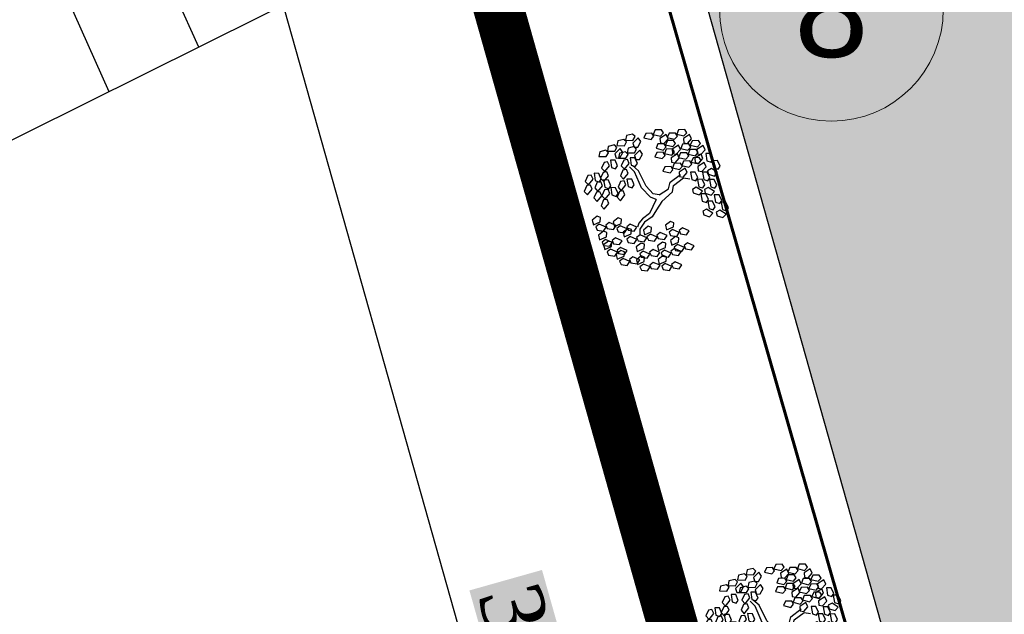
# Model space of a CAD drawing. Header units: metres. Extents: x 703615 to 712205, y 4306166 to 4311183.
# Tile 20 of 256: x 707207 to 707217, y 4306729 to 4306735. Entities that reach past the tile are written whole.
import ezdxf
from ezdxf.enums import TextEntityAlignment as Align

# ---------------------------------------------------------------- set-up
doc = ezdxf.new("R2010")
doc.units = ezdxf.units.M
doc.header["$LTSCALE"] = 0.5
doc.header["$PDMODE"] = 35
doc.header["$PDSIZE"] = 0.3
doc.linetypes.add('JIS_09_08', pattern=[10.75, 8, -0.55, 0.55, -0.55, 0.55, -0.55])
for name, color, linetype in [('(035) Откосы', 7, 'Continuous'), ('zelen', 69, 'Continuous'), ('Номер пп.', 250, 'Continuous')]:
    doc.layers.add(name, color=color, linetype=linetype)
doc.layers.add('Граница УЧАСТКА', color=7, linetype='Continuous', lineweight=140)
doc.layers.add('ПЛАНИРОВКА', color=7, linetype='Continuous', lineweight=5)
doc.layers.add('штрих ПРОЕЗДЫ', color=7, linetype='Continuous', true_color=0x415676)
doc.styles.add('ARIAL', font='arial.ttf', dxfattribs={"height": 1.75})
doc.styles.get("Standard").update_dxf_attribs({"font": 'times.ttf'})
doc.styles.add('Юлия', font='arial.ttf')
doc.linetypes.add('FENCELINE1', pattern='A,6.35,-2.54,[133,ltypeshp.shx,S=2.54,R=0,X=-2.54,Y=0],-2.54,25.4', length=36.83)
doc.dimstyles.new('300', dxfattribs={"dimscale": 0.5, "dimtxt": 1.25, "dimasz": 0.75, "dimexe": 0, "dimexo": 0, "dimgap": 0.5, "dimtad": 1, "dimdec": 1, "dimzin": 0, "dimdsep": 46, "dimtxsty": 'Standard', "dimblk": 'OBLIQUE', "dimcen": 0, "dimclrd": 256, "dimclre": 256, "dimclrt": 256, "dimadec": 1, "dimazin": 0, "dimtfac": 1, "dimtdec": 1, "dimtofl": 0, "dimtmove": 0, "dimatfit": 3, "dimfxl": 3, "dimtfill": 2, "dimtfillclr": 7, "dimtolj": 1, "dimtzin": 0, "dimlwd": 25, "dimlwe": -1, "dimarcsym": 0})

# ---------------------------------------------------------------- blocks, each defined once
blk = doc.blocks.new('z_98')
at = {"color": 92, "linetype": 'Continuous'}
for p, q in [((-283.2, 404.3), (-250.4, 431.2)), ((-279.9, 379.9), (-283.2, 404.3)), ((-221.2, 417), (-250.6, 376)), ((-250.4, 431.2), (-221.2, 417)), ((-219.5, 428.9), (-186.7, 455.8)), ((-216.1, 404.5), (-219.5, 428.9)), ((-186.9, 400.7), (-216.1, 404.5)), ((-157.5, 441.6), (-186.9, 400.7)), ((-186.7, 455.8), (-157.5, 441.6)), ((-158.3, 378.5), (-125.5, 405.4)), ((-125.5, 405.4), (-96.3, 391.1)), ((-0.5, 417), (15.7, 456.2)), ((13.9, 397), (-0.5, 417)), ((41.5, 407.4), (13.9, 397)), ((15.7, 456.2), (48.2, 457.4)), ((48.2, 457.4), (41.5, 407.4)), ((55.8, 418.1), (67.1, 445.4)), ((87.8, 379.2), (55.8, 418.1)), ((67.1, 445.4), (91.5, 442.3)), ((109.1, 403.7), (87.8, 379.2)), ((91.5, 442.3), (109.1, 403.7)), ((110.1, 404.5), (126.3, 443.6)), ((124.5, 384.5), (110.1, 404.5)), ((126.3, 443.6), (158.8, 444.9)), ((158.8, 444.9), (152.1, 394.9)), ((166.4, 405.6), (177.7, 432.8)), ((198.5, 366.6), (166.4, 405.6)), ((177.7, 432.8), (202.2, 429.8)), ((183, 389.3), (199.3, 428.5)), ((199.3, 428.5), (231.7, 429.7)), ((202.2, 429.8), (219.7, 391.2)), ((231.7, 429.7), (225.1, 379.7)), ((239.4, 390.4), (250.6, 417.7)), ((250.6, 417.7), (275.1, 414.6)), ((275.1, 414.6), (292.6, 376)), ((-286.6, 358.5), (-236.6, 364.9)), ((-277.1, 327.5), (-286.6, 358.5)), ((-250.6, 376), (-279.9, 379.9)), ((-236.6, 364.9), (-219.5, 340.9)), ((-219.5, 340.9), (-235.1, 321.8)), ((-222, 353.8), (-189.2, 380.7)), ((-218.7, 329.4), (-222, 353.8)), ((-160, 366.5), (-189.4, 325.5)), ((-189.2, 380.7), (-160, 366.5)), ((-158.5, 321.1), (-125.7, 348)), ((-154.9, 354), (-158.3, 378.5)), ((-125.7, 350.2), (-154.9, 354)), ((-96.3, 391.1), (-125.7, 350.2)), ((-125.7, 348), (-96.5, 333.7)), ((-94.8, 345.7), (-61.9, 372.6)), ((-91.4, 321.3), (-94.8, 345.7)), ((-32.7, 358.4), (-62.2, 317.4)), ((-61.9, 372.6), (-32.7, 358.4)), ((63.3, 350.2), (74.5, 377.5)), ((95.3, 311.2), (63.3, 350.2)), ((74.5, 377.5), (99, 374.4)), ((116.5, 335.8), (95.3, 311.2)), ((99, 374.4), (116.5, 335.8)), ((152.1, 394.9), (124.5, 384.5)), ((173.9, 337.7), (185.1, 364.9)), ((205.9, 298.7), (173.9, 337.7)), ((197.5, 369.3), (183, 389.3)), ((185.1, 364.9), (209.6, 361.9)), ((225.1, 379.7), (197.5, 369.3)), ((219.7, 391.2), (198.5, 366.6)), ((209.6, 361.9), (227.1, 323.2)), ((271.4, 351.4), (239.4, 390.4)), ((246.8, 322.5), (258, 349.8)), ((258, 349.8), (282.5, 346.7)), ((268.4, 325.2), (284.7, 364.4)), ((292.6, 376), (271.4, 351.4)), ((282.5, 346.7), (300.1, 308.1)), ((284.7, 364.4), (317.1, 365.6)), ((317.1, 365.6), (310.4, 315.6)), ((324.7, 326.3), (336, 353.6)), ((336, 353.6), (360.5, 350.5)), ((360.5, 350.5), (378, 311.9)), ((-417.4, 281.5), (-388.4, 296.2)), ((-415.9, 239.1), (-417.4, 281.5)), ((-388.4, 296.2), (-373.6, 248)), ((-339.7, 273.2), (-306.9, 300.1)), ((-336.4, 248.7), (-339.7, 273.2)), ((-277.7, 285.8), (-307.1, 244.9)), ((-306.9, 300.1), (-277.7, 285.8)), ((-235.1, 321.8), (-277.1, 327.5)), ((-276, 297.8), (-243.1, 324.7)), ((-272.6, 273.4), (-276, 297.8)), ((-243.4, 269.5), (-272.6, 273.4)), ((-214, 310.5), (-243.4, 269.5)), ((-243.1, 324.7), (-214, 310.5)), ((-225.4, 308.1), (-175.4, 314.5)), ((-215.9, 277), (-225.4, 308.1)), ((-189.4, 325.5), (-218.7, 329.4)), ((-173.9, 271.4), (-215.9, 277)), ((-175.4, 314.5), (-158.3, 290.5)), ((-158.3, 290.5), (-173.9, 271.4)), ((-161.9, 275.3), (-111.9, 281.7)), ((-152.4, 244.3), (-161.9, 275.3)), ((-155.2, 296.6), (-158.5, 321.1)), ((-125.9, 292.8), (-155.2, 296.6)), ((-96.5, 333.7), (-125.9, 292.8)), ((-111.9, 281.7), (-94.8, 257.7)), ((-62.2, 317.4), (-91.4, 321.3)), ((48.9, 283.4), (65.2, 322.6)), ((63.3, 263.4), (48.9, 283.4)), ((90.9, 273.8), (63.3, 263.4)), ((65.2, 322.6), (97.6, 323.8)), ((97.6, 323.8), (90.9, 273.8)), ((105.3, 284.5), (116.5, 311.8)), ((137.3, 245.5), (105.3, 284.5)), ((116.5, 311.8), (141, 308.7)), ((136, 238), (152.2, 277.2)), ((158.5, 270.1), (137.3, 245.5)), ((141, 308.7), (158.5, 270.1)), ((152.2, 277.2), (184.7, 278.4)), ((184.7, 278.4), (178, 228.4)), ((227.1, 323.2), (205.9, 298.7)), ((278.8, 283.5), (246.8, 322.5)), ((282.8, 305.2), (268.4, 325.2)), ((300.1, 308.1), (278.8, 283.5)), ((310.4, 315.6), (282.8, 305.2)), ((356.8, 287.4), (324.7, 326.3)), ((332.2, 258.4), (343.4, 285.7)), ((343.4, 285.7), (367.9, 282.6)), ((378, 311.9), (356.8, 287.4)), ((367.9, 282.6), (385.4, 244)), ((-436.3, 215.9), (-407.3, 230.5)), ((-434.8, 173.5), (-436.3, 215.9)), ((-394.4, 227), (-415.9, 239.1)), ((-407.3, 230.5), (-392.5, 182.3)), ((-373.6, 248), (-394.4, 227)), ((-343.1, 227.4), (-293.1, 233.8)), ((-333.6, 196.3), (-343.1, 227.4)), ((-307.1, 244.9), (-336.4, 248.7)), ((-293.1, 233.8), (-276, 209.8)), ((-276, 209.8), (-291.6, 190.7)), ((-184.3, 200), (-151.5, 226.9)), ((-110.3, 238.6), (-152.4, 244.3)), ((-122.3, 212.7), (-151.8, 171.7)), ((-151.5, 226.9), (-122.3, 212.7)), ((-120.6, 224.7), (-87.8, 251.6)), ((-117.3, 200.2), (-120.6, 224.7)), ((-94.8, 257.7), (-110.3, 238.6)), ((-58.6, 237.3), (-88.1, 196.4)), ((-87.8, 251.6), (-58.6, 237.3)), ((112.7, 216.6), (123.9, 243.9)), ((144.7, 177.6), (112.7, 216.6)), ((123.9, 243.9), (148.4, 240.8)), ((150.4, 218.1), (136, 238)), ((165.9, 202.2), (144.7, 177.6)), ((148.4, 240.8), (165.9, 202.2)), ((178, 228.4), (150.4, 218.1)), ((192.3, 239.2), (203.6, 266.4)), ((224.3, 200.2), (192.3, 239.2)), ((203.6, 266.4), (228, 263.4)), ((245.6, 224.7), (224.3, 200.2)), ((228, 263.4), (245.6, 224.7)), ((256, 180), (272.2, 219.2)), ((272.2, 219.2), (304.7, 220.4)), ((304.7, 220.4), (298, 170.5)), ((312.3, 181.2), (323.6, 208.4)), ((323.6, 208.4), (348, 205.4)), ((364.2, 219.4), (332.2, 258.4)), ((341.1, 202.6), (357.4, 241.8)), ((355.6, 182.6), (341.1, 202.6)), ((348, 205.4), (365.6, 166.7)), ((357.4, 241.8), (389.9, 243)), ((385.4, 244), (364.2, 219.4)), ((389.9, 243), (383.2, 193)), ((397.5, 203.7), (408.7, 231)), ((429.5, 164.8), (397.5, 203.7)), ((408.7, 231), (433.2, 227.9)), ((433.2, 227.9), (450.8, 189.3)), ((-455.1, 142.8), (-426.1, 157.5)), ((-453.5, 100.4), (-455.1, 142.8)), ((-413.3, 161.4), (-434.8, 173.5)), ((-426.1, 157.5), (-411.3, 109.2)), ((-392.5, 182.3), (-413.3, 161.4)), ((-400.4, 143.1), (-375.2, 186.8)), ((-369.9, 131.9), (-400.4, 143.1)), ((-375.2, 186.8), (-345.8, 185.9)), ((-370.4, 155.4), (-341.4, 170.1)), ((-368.8, 113), (-370.4, 155.4)), ((-340, 161.9), (-369.9, 131.9)), ((-345.8, 185.9), (-340, 161.9)), ((-341.4, 170.1), (-326.6, 121.9)), ((-291.6, 190.7), (-333.6, 196.3)), ((-318.5, 139.5), (-285.7, 166.4)), ((-315.2, 115.1), (-318.5, 139.5)), ((-256.5, 152.2), (-285.9, 111.3)), ((-285.7, 166.4), (-256.5, 152.2)), ((-254.8, 164.2), (-222, 191.1)), ((-251.5, 139.8), (-254.8, 164.2)), ((-222.2, 135.9), (-251.5, 139.8)), ((-192.8, 176.9), (-222.2, 135.9)), ((-222, 191.1), (-192.8, 176.9)), ((-187.8, 154.3), (-137.8, 160.7)), ((-178.3, 123.2), (-187.8, 154.3)), ((-181, 175.6), (-184.3, 200)), ((-151.8, 171.7), (-181, 175.6)), ((-137.8, 160.7), (-120.6, 136.7)), ((-120.6, 136.7), (-136.2, 117.6)), ((-88.1, 196.4), (-117.3, 200.2)), ((159.5, 101.9), (175.8, 141)), ((175.8, 141), (208.2, 142.3)), ((199.8, 171.2), (211, 198.5)), ((231.8, 132.3), (199.8, 171.2)), ((208.2, 142.3), (201.6, 92.3)), ((211, 198.5), (235.5, 195.4)), ((253, 156.8), (231.8, 132.3)), ((235.5, 195.4), (253, 156.8)), ((270.4, 160.1), (256, 180)), ((298, 170.5), (270.4, 160.1)), ((344.3, 142.2), (312.3, 181.2)), ((319.8, 113.2), (331, 140.5)), ((331, 140.5), (355.5, 137.4)), ((365.6, 166.7), (344.3, 142.2)), ((355.5, 137.4), (373, 98.8)), ((383.2, 193), (355.6, 182.6)), ((404.9, 135.8), (416.2, 163.1)), ((436.9, 96.8), (404.9, 135.8)), ((416.2, 163.1), (440.7, 160)), ((450.8, 189.3), (429.5, 164.8)), ((440.7, 160), (458.2, 121.4)), ((-474, 77.2), (-445, 91.8)), ((-472.4, 34.8), (-474, 77.2)), ((-432, 88.3), (-453.5, 100.4)), ((-445, 91.8), (-430.2, 43.6)), ((-411.3, 109.2), (-432, 88.3)), ((-389.3, 89.8), (-360.3, 104.4)), ((-387.7, 47.4), (-389.3, 89.8)), ((-347.3, 100.9), (-368.8, 113)), ((-360.3, 104.4), (-345.5, 56.2)), ((-326.6, 121.9), (-347.3, 100.9)), ((-321.9, 93.8), (-271.9, 100.2)), ((-312.4, 62.7), (-321.9, 93.8)), ((-285.9, 111.3), (-315.2, 115.1)), ((-271.9, 100.2), (-254.8, 76.2)), ((-254.8, 76.2), (-270.4, 57.1)), ((-136.2, 117.6), (-178.3, 123.2)), ((174, 81.9), (159.5, 101.9)), ((201.6, 92.3), (174, 81.9)), ((215.9, 103), (227.1, 130.3)), ((247.9, 64), (215.9, 103)), ((227.1, 130.3), (251.6, 127.2)), ((269.1, 88.6), (247.9, 64)), ((251.6, 127.2), (269.1, 88.6)), ((288.9, 38.8), (305.2, 78)), ((305.2, 78), (337.6, 79.2)), ((351.8, 74.3), (319.8, 113.2)), ((337.6, 79.2), (331, 29.3)), ((345.3, 40), (356.5, 67.2)), ((373, 98.8), (351.8, 74.3)), ((356.5, 67.2), (381, 64.2)), ((378.4, 59), (394.6, 98.2)), ((394.6, 98.2), (427.1, 99.4)), ((427.1, 99.4), (420.4, 49.4)), ((434.7, 60.1), (446, 87.4)), ((458.2, 121.4), (436.9, 96.8)), ((446, 87.4), (470.4, 84.3)), ((470.4, 84.3), (488, 45.7)), ((-450.9, 22.6), (-472.4, 34.8)), ((-430.2, 43.6), (-450.9, 22.6)), ((-438, 4.4), (-412.9, 48.1)), ((-407.6, -6.8), (-438, 4.4)), ((-412.9, 48.1), (-383.4, 47.2)), ((-377.6, 23.2), (-407.6, -6.8)), ((-366.3, 35.3), (-387.7, 47.4)), ((-383.4, 47.2), (-377.6, 23.2)), ((-345.5, 56.2), (-366.3, 35.3)), ((-353.3, 17), (-328.2, 60.7)), ((-322.9, 5.8), (-353.3, 17)), ((-328.2, 60.7), (-298.7, 59.8)), ((-292.9, 35.8), (-322.9, 5.8)), ((-270.4, 57.1), (-312.4, 62.7)), ((-298.7, 59.8), (-292.9, 35.8)), ((223.3, 35.1), (234.5, 62.3)), ((255.3, -3.9), (223.3, 35.1)), ((234.5, 62.3), (259, 59.3)), ((276.6, 20.6), (255.3, -3.9)), ((259, 59.3), (276.6, 20.6)), ((303.4, 18.9), (288.9, 38.8)), ((331, 29.3), (303.4, 18.9)), ((377.3, 1), (345.3, 40)), ((398.5, 25.5), (377.3, 1)), ((392.8, 39), (378.4, 59)), ((381, 64.2), (398.5, 25.5)), ((420.4, 49.4), (392.8, 39)), ((466.7, 21.1), (434.7, 60.1)), ((442.2, -7.8), (453.4, 19.5)), ((453.4, 19.5), (477.9, 16.4)), ((488, 45.7), (466.7, 21.1)), ((477.9, 16.4), (495.4, -22.2)), ((-452.7, -52.7), (-427.5, -32.3)), ((-442.3, -93.9), (-452.7, -52.7)), ((-427.5, -32.3), (-402.9, -76.3)), ((168.9, -52), (185.2, -12.8)), ((183.4, -71.9), (168.9, -52)), ((211, -61.5), (183.4, -71.9)), ((185.2, -12.8), (217.6, -11.5)), ((217.6, -11.5), (211, -61.5)), ((225.3, -50.8), (236.5, -23.6)), ((257.3, -89.8), (225.3, -50.8)), ((236.5, -23.6), (261, -26.6)), ((278.5, -65.3), (257.3, -89.8)), ((261, -26.6), (278.5, -65.3)), ((277.1, -57), (293.4, -17.8)), ((291.6, -77), (277.1, -57)), ((319.2, -66.6), (291.6, -77)), ((293.4, -17.8), (325.9, -16.6)), ((325.9, -16.6), (319.2, -66.6)), ((333.5, -55.9), (344.7, -28.6)), ((365.5, -94.8), (333.5, -55.9)), ((344.7, -28.6), (369.2, -31.7)), ((352.7, -28), (364, -0.7)), ((384.7, -66.9), (352.7, -28)), ((364, -0.7), (388.4, -3.8)), ((369.2, -31.7), (386.8, -70.3)), ((406, -42.4), (384.7, -66.9)), ((388.4, -3.8), (406, -42.4)), ((474.2, -46.8), (442.2, -7.8)), ((495.4, -22.2), (474.2, -46.8)), ((-457.4, -120.9), (-432.1, -100.5)), ((-446.9, -162), (-457.4, -120.9)), ((-418.7, -101.2), (-442.3, -93.9)), ((-432.1, -100.5), (-407.5, -144.5)), ((-402.9, -76.3), (-418.7, -101.2)), ((-391.5, -136.4), (-362.5, -131.1)), ((-362.5, -131.1), (-351.8, -153.3)), ((-361, -113.2), (-335.7, -92.8)), ((-350.5, -154.3), (-361, -113.2)), ((-335.7, -92.8), (-311.1, -136.8)), ((-306.9, -90.5), (-281.6, -70.1)), ((-296.4, -131.6), (-306.9, -90.5)), ((-272.8, -139), (-296.4, -131.6)), ((-281.6, -70.1), (-257, -114.1)), ((-257, -114.1), (-272.8, -139)), ((-198.6, -115.8), (-173.4, -95.3)), ((-188.1, -156.9), (-198.6, -115.8)), ((-173.4, -95.3), (-148.7, -139.3)), ((232.7, -118.7), (243.9, -91.5)), ((264.7, -157.7), (232.7, -118.7)), ((243.9, -91.5), (268.4, -94.5)), ((286, -133.2), (264.7, -157.7)), ((268.4, -94.5), (286, -133.2)), ((340.9, -123.8), (352.2, -96.5)), ((372.9, -162.8), (340.9, -123.8)), ((352.2, -96.5), (376.6, -99.6)), ((386.8, -70.3), (365.5, -94.8)), ((376.6, -99.6), (394.2, -138.2)), ((-423.3, -169.3), (-446.9, -162)), ((-407.5, -144.5), (-423.3, -169.3)), ((-410.4, -206.6), (-385.2, -186.1)), ((-406.8, -184.5), (-391.5, -136.4)), ((-374.7, -189), (-406.8, -184.5)), ((-385.2, -186.1), (-360.5, -230.1)), ((-351.8, -153.3), (-374.7, -189)), ((-365.6, -181.4), (-340.4, -160.9)), ((-355.1, -222.5), (-365.6, -181.4)), ((-326.9, -161.6), (-350.5, -154.3)), ((-340.4, -160.9), (-315.7, -204.9)), ((-311.1, -136.8), (-326.9, -161.6)), ((-315.1, -245), (-299.7, -196.9)), ((-311.5, -158.7), (-286.2, -138.3)), ((-301, -199.8), (-311.5, -158.7)), ((-277.4, -207.1), (-301, -199.8)), ((-299.7, -196.9), (-270.7, -191.5)), ((-286.2, -138.3), (-261.6, -182.3)), ((-261.6, -182.3), (-277.4, -207.1)), ((-270.7, -191.5), (-260, -213.8)), ((-261, -222.3), (-245.6, -174.2)), ((-245.6, -174.2), (-216.6, -168.9)), ((-205.9, -191.1), (-228.8, -226.8)), ((-216.6, -168.9), (-205.9, -191.1)), ((-203.2, -183.9), (-178, -163.5)), ((-192.8, -225), (-203.2, -183.9)), ((-164.6, -164.2), (-188.1, -156.9)), ((-178, -163.5), (-153.3, -207.5)), ((-148.7, -139.3), (-164.6, -164.2)), ((-152.7, -247.5), (-137.4, -199.5)), ((-137.4, -199.5), (-108.4, -194.1)), ((-108.4, -194.1), (-97.7, -216.3)), ((394.2, -138.2), (372.9, -162.8)), ((-415, -274.7), (-389.8, -254.3)), ((-399.9, -247.7), (-410.4, -206.6)), ((-376.4, -255), (-399.9, -247.7)), ((-389.8, -254.3), (-365.1, -298.3)), ((-360.5, -230.1), (-376.4, -255)), ((-331.6, -229.8), (-355.1, -222.5)), ((-315.7, -204.9), (-331.6, -229.8)), ((-282.9, -249.5), (-315.1, -245)), ((-313.9, -274.6), (-288.7, -254.2)), ((-288.7, -254.2), (-264, -298.2)), ((-260, -213.8), (-282.9, -249.5)), ((-228.8, -226.8), (-261, -222.3)), ((-259.8, -244.4), (-234.6, -223.9)), ((-249.3, -285.5), (-259.8, -244.4)), ((-234.6, -223.9), (-209.9, -267.9)), ((-200.9, -249.4), (-175.7, -228.9)), ((-190.5, -290.5), (-200.9, -249.4)), ((-169.2, -232.4), (-192.8, -225)), ((-175.7, -228.9), (-151.1, -272.9)), ((-153.3, -207.5), (-169.2, -232.4)), ((-120.6, -252), (-152.7, -247.5)), ((-97.7, -216.3), (-120.6, -252)), ((-6.9, -283.5), (-0.1, -254.8)), ((-0.1, -254.8), (24.6, -254)), ((24.6, -254), (48, -289.4)), ((-404.5, -315.8), (-415, -274.7)), ((-381, -323.2), (-404.5, -315.8)), ((-365.1, -298.3), (-381, -323.2)), ((-364.5, -338.3), (-349.2, -290.3)), ((-349.2, -290.3), (-320.2, -284.9)), ((-309.4, -307.1), (-332.3, -342.8)), ((-320.2, -284.9), (-309.4, -307.1)), ((-318.6, -342.8), (-293.3, -322.3)), ((-303.5, -315.7), (-313.9, -274.6)), ((-279.9, -323), (-303.5, -315.7)), ((-293.3, -322.3), (-268.7, -366.3)), ((-264, -298.2), (-279.9, -323)), ((-264.4, -312.5), (-239.2, -292.1)), ((-253.9, -353.6), (-264.4, -312.5)), ((-225.8, -292.8), (-249.3, -285.5)), ((-239.2, -292.1), (-214.5, -336.1)), ((-209.9, -267.9), (-225.8, -292.8)), ((-213.9, -376.1), (-198.6, -328)), ((-205.6, -317.6), (-180.3, -297.1)), ((-195.1, -358.7), (-205.6, -317.6)), ((-198.6, -328), (-169.6, -322.7)), ((-166.9, -297.8), (-190.5, -290.5)), ((-180.3, -297.1), (-155.7, -341.1)), ((-169.6, -322.7), (-158.9, -344.9)), ((-151.1, -272.9), (-166.9, -297.8)), ((-155.1, -381.1), (-139.7, -333.1)), ((-139.7, -333.1), (-110.7, -327.7)), ((-116.7, -274.4), (-66.5, -269.6)), ((-108.2, -305.7), (-116.7, -274.4)), ((-110.7, -327.7), (-100, -349.9)), ((-66.4, -312.7), (-108.2, -305.7)), ((-66.5, -269.6), (-50.2, -294.1)), ((-50.2, -294.1), (-66.4, -312.7)), ((-56.2, -306.1), (-6, -301.4)), ((-47.7, -337.5), (-56.2, -306.1)), ((30.9, -317), (-6.9, -283.5)), ((-6, -301.4), (10.3, -325.9)), ((10.3, -325.9), (-5.9, -344.5)), ((16.7, -361.6), (23.5, -332.9)), ((23.5, -332.9), (48.1, -332.1)), ((48, -289.4), (30.9, -317)), ((45.7, -302.1), (95.9, -297.3)), ((54.2, -333.4), (45.7, -302.1)), ((48.1, -332.1), (71.5, -367.5)), ((96, -340.4), (54.2, -333.4)), ((95.9, -297.3), (112.2, -321.9)), ((112.2, -321.9), (96, -340.4)), ((106.1, -333.9), (156.4, -329.1)), ((114.6, -365.2), (106.1, -333.9)), ((155.5, -311.2), (162.3, -282.5)), ((193.2, -344.7), (155.5, -311.2)), ((156.4, -329.1), (172.7, -353.6)), ((162.3, -282.5), (186.9, -281.7)), ((186.9, -281.7), (210.3, -317.1)), ((210.3, -317.1), (193.2, -344.7)), ((-332.3, -342.8), (-364.5, -338.3)), ((-308.1, -383.9), (-318.6, -342.8)), ((-284.5, -391.2), (-308.1, -383.9)), ((-268.7, -366.3), (-284.5, -391.2)), ((-268, -406.4), (-252.7, -358.3)), ((-230.4, -360.9), (-253.9, -353.6)), ((-252.7, -358.3), (-223.7, -352.9)), ((-213, -375.1), (-235.9, -410.9)), ((-214.5, -336.1), (-230.4, -360.9)), ((-223.7, -352.9), (-213, -375.1)), ((-181.8, -380.6), (-213.9, -376.1)), ((-171.5, -366), (-195.1, -358.7)), ((-158.9, -344.9), (-181.8, -380.6)), ((-155.7, -341.1), (-171.5, -366)), ((-122.9, -385.6), (-155.1, -381.1)), ((-100, -349.9), (-122.9, -385.6)), ((-101, -417.1), (-94.2, -388.4)), ((-94.2, -388.4), (-69.6, -387.6)), ((-93.1, -352.5), (-42.9, -347.7)), ((-84.7, -383.8), (-93.1, -352.5)), ((-42.8, -390.9), (-84.7, -383.8)), ((-69.6, -387.6), (-46.2, -423)), ((-5.9, -344.5), (-47.7, -337.5)), ((-42.9, -347.7), (-26.6, -372.3)), ((-26.6, -372.3), (-42.8, -390.9)), ((-32.7, -384.3), (17.5, -379.5)), ((-24.2, -415.6), (-32.7, -384.3)), ((54.4, -395.1), (16.7, -361.6)), ((17.5, -379.5), (33.9, -404)), ((71.5, -367.5), (54.4, -395.1)), ((76.3, -387.8), (126.5, -383)), ((84.8, -419.1), (76.3, -387.8)), ((156.5, -372.2), (114.6, -365.2)), ((126.5, -383), (142.8, -407.6)), ((172.7, -353.6), (156.5, -372.2)), ((186.1, -396.9), (192.9, -368.2)), ((223.8, -430.4), (186.1, -396.9)), ((192.9, -368.2), (217.5, -367.4)), ((217.5, -367.4), (240.9, -402.8)), ((-235.9, -410.9), (-268, -406.4)), ((-210.8, -408), (-160.6, -403.2)), ((-202.3, -439.3), (-210.8, -408)), ((-160.5, -446.3), (-202.3, -439.3)), ((-160.6, -403.2), (-144.3, -427.8)), ((-144.3, -427.8), (-160.5, -446.3)), ((-150.3, -439.8), (-100.1, -435)), ((-141.9, -471.1), (-150.3, -439.8)), ((-63.3, -450.6), (-101, -417.1)), ((-100.1, -435), (-83.8, -459.5)), ((-83.8, -459.5), (-100, -478.1)), ((-46.2, -423), (-63.3, -450.6)), ((17.7, -422.6), (-24.2, -415.6)), ((33.9, -404), (17.7, -422.6)), ((126.6, -426.2), (84.8, -419.1)), ((142.8, -407.6), (126.6, -426.2)), ((136.8, -419.6), (187, -414.8)), ((145.3, -450.9), (136.8, -419.6)), ((187.1, -457.9), (145.3, -450.9)), ((187, -414.8), (203.3, -439.3)), ((203.3, -439.3), (187.1, -457.9)), ((240.9, -402.8), (223.8, -430.4)), ((-100, -478.1), (-141.9, -471.1))]:
    blk.add_line(p, q, dxfattribs=at)
at = {"color": 33, "linetype": 'Continuous'}
for p, q in [((101.2, 126), (122.4, 158.8)), ((122.4, 158.8), (145.9, 174)), ((127.1, 118.5), (162.4, 161.3)), ((162.4, 161.3), (202.4, 174)), ((-221.2, 63), (-265.9, 93.3)), ((-221.2, 90.7), (-263.6, 116)), ((-103.5, 75.6), (-221.2, 90.7)), ((-25.9, 32.8), (-103.5, 75.6)), ((0, 0), (77.7, 70.6)), ((77.7, 70.6), (101.2, 126)), ((105.9, 58), (127.1, 118.5)), ((-105.9, 42.8), (-221.2, 63)), ((-42.3, 10.1), (-105.9, 42.8)), ((-25.9, -27.8), (-42.3, 10.1)), ((0, 0), (-25.9, 32.8)), ((23.5, -32.8), (68.3, 17.6)), ((68.3, 17.6), (105.9, 58)), ((-25.9, -27.8), (-47, -98.4)), ((23.5, -32.8), (-21.2, -121.1)), ((-87.1, -123.6), (-120, -204.3)), ((-47, -98.4), (-87.1, -123.6)), ((-21.2, -121.1), (-61.2, -138.7)), ((-61.2, -138.7), (-91.8, -216.8)), ((-91.8, -216.8), (-73, -257.2))]:
    blk.add_line(p, q, dxfattribs=at)
blk = doc.blocks.new('нум1')
at = {"layer": 'Номер пп.', "ltscale": 100, "true_color": 0xffffff}
h = blk.add_hatch(color=7, dxfattribs=at)
edge = h.paths.add_edge_path()
edge.add_arc((0, 0), 3.515, 0, 360)
at = {"layer": 'Номер пп.', "color": 18, "lineweight": 15, "true_color": 0x000000}
blk.add_circle((0, 0), 3.515, dxfattribs=at)
at = {"layer": 'Номер пп.', "color": 0, "ltscale": 100, "style": 'Юлия'}
blk.add_attdef('ЦИФРА', text='', height=4, dxfattribs=at).set_placement((0, 0), align=Align.MIDDLE_CENTER)
blk = doc.blocks.new('_Oblique')
at = {"color": 0, "linetype": 'ByBlock', "lineweight": -2}
blk.add_line((-0.5, -0.5), (0.5, 0.5), dxfattribs=at)
blk = doc.blocks.new('*D172')
at = {"transparency": 16777216}
for p, q in [((707208.9297, 4306746.9852), (707206.9548, 4306746.4278)), ((707218.9792, 4306711.3761), (707217.0044, 4306710.8188))]:
    blk.add_line(p, q, dxfattribs=at)
at = {"lineweight": 25, "transparency": 16777216}
blk.add_line((707217.0044, 4306710.8188), (707206.9548, 4306746.4278), dxfattribs=at)
at = {"layer": 'Defpoints', "color": 0, "lineweight": 50, "transparency": 16777216}
for p in [(707208.9297, 4306746.9852), (707206.9548, 4306746.4278), (707218.9792, 4306711.3761)]:
    blk.add_point(p, dxfattribs=at)
at = {"lineweight": 25, "transparency": 16777216, "xscale": 0.375, "yscale": 0.375, "zscale": 0.375}
for p, rotation in [((707206.9548, 4306746.4278), 105.7600439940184), ((707217.0044, 4306710.8188), 285.7600439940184)]:
    blk.add_blockref('_Oblique', p, dxfattribs=dict(at, rotation=rotation))
at = {"lineweight": 30, "transparency": 16777216, "insert": (707212.527, 4306728.7778), "char_height": 0.625, "attachment_point": 5, "rotation": 285.76004, "bg_fill": 1, "box_fill_scale": 1.1, "bg_fill_color": 7, "bg_fill_true_color": 16777215, "bg_fill_transparency": 0}
blk.add_mtext('\\A1;37.0', dxfattribs=at)

msp = doc.modelspace()

# ---------------------------------------------------------------- hatches: boundary and pattern name
at = {"layer": 'штрих ПРОЕЗДЫ', "lineweight": 0, "ltscale": 100, "true_color": 0x5b78a4, "transparency": 33554559}
h = msp.add_hatch(color=155, dxfattribs=at)
h.dxf.hatch_style = 1
h.paths.add_polyline_path([(707216.2167, 4306739.5734), (707214.587, 4306745.348), (707222.1323, 4306747.4774), (707223.7619, 4306741.7028)], flags=16)
edge = h.paths.add_edge_path()
edge.add_line((707234.3565, 4306741.5707), (707233.5386, 4306744.4688))
edge.add_line((707233.5386, 4306744.4688), (707233.5386, 4306744.4688))
edge.add_line((707233.5386, 4306744.4688), (707225.7843, 4306742.2686))
edge.add_arc((707225.6485, 4306742.7499), 0.5, 195.76004, 285.76004, ccw=False)
edge.add_line((707225.1673, 4306742.614), (707223.266, 4306749.351))
edge.add_arc((707222.7848, 4306749.2152), 0.5, 15.76004, 105.76004)
edge.add_line((707222.649, 4306749.6964), (707211.6391, 4306746.5892))
edge.add_arc((707211.7749, 4306746.108), 0.5, 105.76004, 195.76004)
edge.add_line((707211.2937, 4306745.9722), (707213.195, 4306739.2352))
edge.add_line((707213.195, 4306739.2352), (707219.8497, 4306715.6492))
edge.add_arc((707220.3308, 4306715.7854), 0.5, 195.79869, 285.79869)
edge.add_line((707220.467, 4306715.3043), (707225.0897, 4306716.6106))
edge.add_line((707225.0897, 4306716.6106), (707224.4091, 4306719.0165))
edge.add_line((707224.4091, 4306719.0165), (707222.6783, 4306718.5269))
edge.add_arc((707222.5419, 4306719.0079), 0.5, 195.79869, 285.83035, ccw=False)
edge.add_line((707222.0608, 4306718.8718), (707220.7267, 4306723.5929))
edge.add_line((707220.7267, 4306723.5929), (707217.3044, 4306735.7192))
edge.add_line((707217.3044, 4306735.7192), (707217.3044, 4306735.7192))
edge.add_line((707217.3044, 4306735.7192), (707217.1686, 4306736.2004))
edge.add_arc((707217.6498, 4306736.3362), 0.5, 105.75995, 195.76017, ccw=False)
edge.add_line((707217.514, 4306736.8174), (707234.3565, 4306741.5707))

# ---------------------------------------------------------------- linework, layer by layer
at = {"layer": '(035) Откосы'}
for p, q in [((707207.4624, 4306738.9256, 325.211), (707209.2349, 4306734.9388, 325.211)), ((707206.5544, 4306738.5219, 325.211), (707208.3442, 4306734.496, 325.211))]:
    msp.add_line(p, q, dxfattribs=at)
at = {"layer": '(035) Откосы', "elevation": 323.303, "flags": 128}
msp.add_lwpolyline([(707201.0892, 4306730.8888), (707229.7487, 4306745.1384), (707232.5877, 4306740.2934), (707236.4077, 4306724.9194), (707238.5707, 4306712.4894)], dxfattribs=at)
at = {"color": 1, "linetype": 'FENCELINE1', "lineweight": 30, "ltscale": 0.08, "elevation": 2.203}
msp.add_lwpolyline([(707233.5416, 4306744.4579), (707231.0653, 4306753.2323), (707208.9297, 4306746.9852), (707218.9792, 4306711.3761), (707241.1149, 4306717.6232), (707234.3565, 4306741.5707)], dxfattribs=at)
at = {"lineweight": 30, "elevation": 2.203}
msp.add_lwpolyline([(707217.3044, 4306735.7192), (707217.1686, 4306736.2004, -0.414214), (707217.514, 4306736.8174), (707234.3565, 4306741.5707), (707234.7505, 4306741.6819, -0.423574), (707238.477, 4306739.5171), (707236.3056, 4306748.2686, -0.404508), (707234.2127, 4306744.66), (707233.5386, 4306744.4688), (707225.7843, 4306742.2686, -0.414214), (707225.1673, 4306742.614), (707223.266, 4306749.351, 0.414214), (707222.649, 4306749.6964), (707211.6391, 4306746.5892, 0.414214), (707211.2937, 4306745.9722), (707219.8496, 4306715.6496, 0.414214), (707220.4666, 4306715.3042), (707225.0897, 4306716.6106)], format="xyb", dxfattribs=at)
at = {"color": 1, "linetype": 'ByBlock', "lineweight": 60, "elevation": 2.203, "flags": 128}
msp.add_lwpolyline([(707220.4071, 4306713.5066), (707217.3111, 4306723.4985), (707213.4967, 4306736.7836), (707213.5222, 4306737.6403), (707223.4488, 4306740.9114), (707223.2825, 4306741.9864)], dxfattribs=at)
at = {"layer": 'Граница УЧАСТКА', "linetype": 'JIS_09_08', "lineweight": 30, "ltscale": 1.5, "const_width": 0.5, "elevation": -321.7436}
msp.add_lwpolyline([(707241.1149, 4306717.6232), (707231.0653, 4306753.2323), (707208.9297, 4306746.9852), (707218.9792, 4306711.3761)], close=True, dxfattribs=at)

# ---------------------------------------------------------------- block references
at = {"color": 18, "ltscale": 0.5, "true_color": 0x000000}
ref = msp.add_blockref('нум1', (707215.5315, 4306735.3137, 2.203), dxfattribs=dict(at, xscale=0.316722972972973, yscale=0.316722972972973, zscale=0.316722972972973))
ref.add_attrib('ЦИФРА', '8', dxfattribs={"layer": 'ПЛАНИРОВКА', "color": 18, "ltscale": 100, "true_color": 0x000000, "height": 0.9502, "style": 'ARIAL'}).set_placement((707215.5315, 4306735.3137, 2.203), align=Align.MIDDLE_CENTER)
at = {"layer": 'zelen', "xscale": -0.001463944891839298, "yscale": 0.001463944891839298, "zscale": 0.001463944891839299, "rotation": 105.7600439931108}
for p in [(707213.7899, 4306733.4207, 2.203), (707214.9901, 4306729.0993, 2.203)]:
    msp.add_blockref('z_98', p, dxfattribs=at)

# ---------------------------------------------------------------- dimensions: what is measured, and where the dimension line sits
at = {"color": 4, "lineweight": 30}
dim = msp.add_aligned_dim(p1=(707218.9792, 4306711.3761, 2.203), p2=(707208.9297, 4306746.9852, 2.203), distance=2.052, dimstyle='300', dxfattribs=at)
dim.commit()
dim.dimension.update_dxf_attribs({"geometry": '*D172', "text_midpoint": (707212.527, 4306728.7778, 2.203)})

doc.saveas('drawing.dxf')
